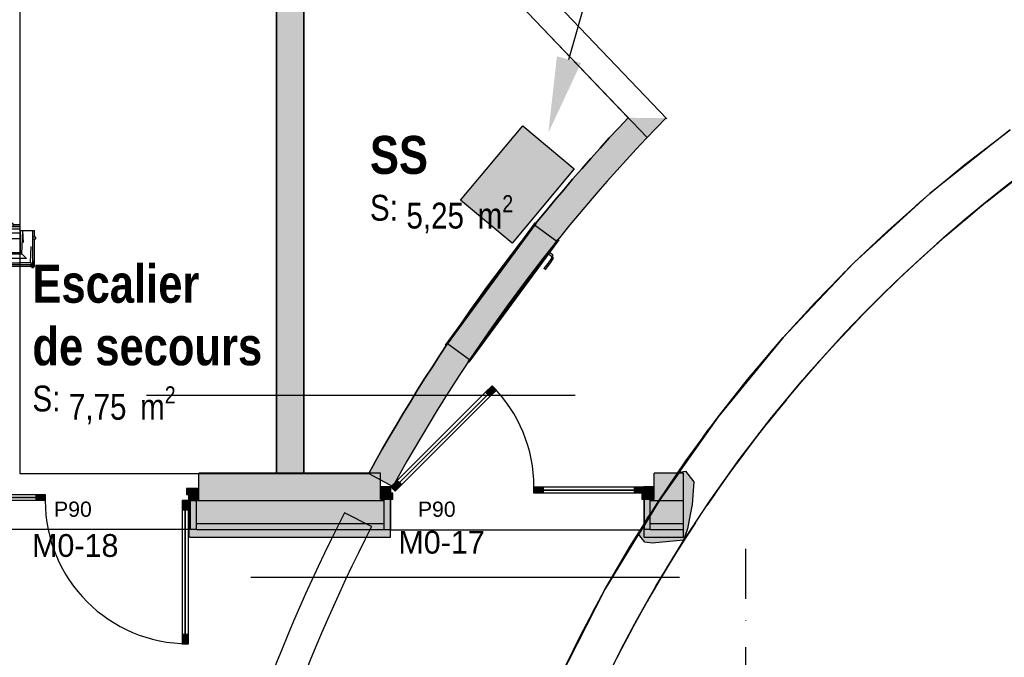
# Model space of a CAD drawing. Extents: x -24342 to 73038, y -9656 to 30949.
# Tile 21 of 118: x 741 to 1389, y -3026 to -2606. Entities that reach past the tile are written whole.
import ezdxf
from ezdxf import colors
from ezdxf.entities.mleader import LeaderData, LeaderLine
from ezdxf.enums import TextEntityAlignment as Align
from ezdxf.math import Vec2, Vec3

# ---------------------------------------------------------------- set-up
doc = ezdxf.new("R2010")
doc.units = 0
for name, pattern in [('21.0032_xref_rdc_02_pro$0$Points tirets', [670.277762, 352.777767, -176.388884, 0, -141.111112]), ('21.0032_xref_rdc_02_pro$0$Traits', [564.444447, 282.222223, -282.222223]), ('ACAD_ISO12W100', [21, 12, -3, 0, -3, 0, -3])]:
    doc.linetypes.add(name, pattern=pattern)
for name, color, linetype in [('0_XREF', 250, 'Continuous'), ('1_APPAREILLAGE', 1, 'Continuous'), ('21.0032_xref_rdc_02_pro$0$00-00 nomenclature fenetres amphi 300', 251, 'Continuous'), ('21.0032_xref_rdc_02_pro$0$02-01 File _ Axe.Construction', 251, 'Continuous'), ('21.0032_xref_rdc_02_pro$0$02-04 Mur.Construction', 251, 'Continuous'), ('21.0032_xref_rdc_02_pro$0$06-05 Texte 50ème 20ème - DCE.Texte', 251, 'Continuous'), ('21.0032_xref_rdc_02_pro$0$08-01 2D Dessin général.2D', 251, 'Continuous'), ('21.0032_xref_rdc_02_pro$0$08-01 contour hachures', 251, 'Continuous'), ('21.0032_xref_rdc_02_pro$0$A-AREA-____-OTLN.Modèle IFC', 251, 'Continuous'), ('21.0032_xref_rdc_02_pro$0$A-DOOR-____-OTLN.Modèle IFC', 251, 'Continuous'), ('21.0032_xref_rdc_02_pro$0$A-FLOR-HRAL-OTLN.Modèle IFC', 251, 'Continuous'), ('21.0032_xref_rdc_02_pro$0$A-WALL-____-OTLN.Modèle IFC', 251, 'Continuous'), ('21.0032_xref_rdc_02_pro$0$Marques de Zone ARCHICAD', 251, 'Continuous'), ('21.0032_xref_rdc_02_pro$0$Portes ARCHICAD', 251, 'Continuous')]:
    doc.layers.add(name, color=color, linetype=linetype)
doc.styles.add('21.0032_xref_rdc_02_pro$0$STYLE_GENERE_1', font='ARIALNB.TTF')
doc.styles.add('21.0032_xref_rdc_02_pro$0$STYLE_GENERE_2', font='ARIALN.TTF')
doc.styles.add('21.0032_xref_rdc_02_pro$0$STYLE_GENERE_3', font='txt')
doc.styles.add('21.0032_xref_rdc_02_pro$0$STYLE_GENERE_5', font='arial.ttf')
doc.styles.get("Standard").update_dxf_attribs({"font": 'calibri.ttf'})

# ---------------------------------------------------------------- blocks, each defined once
blk = doc.blocks.new('21.0032_xref_rdc_02_pro$0$SS_SST_36_1', base_point=(10170.4, -27100))
at = {"layer": '21.0032_xref_rdc_02_pro$0$Marques de Zone ARCHICAD', "insert": (9955.3, -27218.3), "char_height": 170, "attachment_point": 1, "style": '21.0032_xref_rdc_02_pro$0$STYLE_GENERE_2'}
blk.add_mtext('\\A1;\\pt0,100;5,25{\\H0.66x;\\S^  ;} m{\\H0.66x;\\S2^  ;}', dxfattribs=at)
at = {"layer": '21.0032_xref_rdc_02_pro$0$Marques de Zone ARCHICAD'}
for tag, height, style, p in [('DUMMY_849', 250, '21.0032_xref_rdc_02_pro$0$STYLE_GENERE_1', (10101.2, -26754.1)), ('ROOM_NAME', 250, '21.0032_xref_rdc_02_pro$0$STYLE_GENERE_1', (9715.3, -26828.1)), ('calculatedAreaCode', 170, '21.0032_xref_rdc_02_pro$0$STYLE_GENERE_2', (9715.3, -27216))]:
    blk.add_attdef(tag, text='', height=height, dxfattribs=dict(at, style=style)).set_placement(p, align=Align.TOP_LEFT)
blk = doc.blocks.new('21.0032_xref_rdc_02_pro$0$Escalier_COU_43_1', base_point=(8255, -28150.3))
at = {"layer": '21.0032_xref_rdc_02_pro$0$Marques de Zone ARCHICAD', "insert": (7733.8, -28477.1), "char_height": 170, "attachment_point": 1, "style": '21.0032_xref_rdc_02_pro$0$STYLE_GENERE_2'}
blk.add_mtext('\\A1;\\pt0,100;7,75{\\H0.66x;\\S^  ;} m{\\H0.66x;\\S2^  ;}', dxfattribs=at)
at = {"layer": '21.0032_xref_rdc_02_pro$0$Marques de Zone ARCHICAD'}
for tag, height, style, p in [('DUMMY_849', 250, '21.0032_xref_rdc_02_pro$0$STYLE_GENERE_1', (8599.7, -27598.6)), ('ROOM_NAME', 250, '21.0032_xref_rdc_02_pro$0$STYLE_GENERE_1', (7493.8, -27676.7)), ('DUMMY_850', 250, '21.0032_xref_rdc_02_pro$0$STYLE_GENERE_1', (9016.2, -28010.3)), ('zoneNameLine2', 250, '21.0032_xref_rdc_02_pro$0$STYLE_GENERE_1', (7493.8, -28088.5)), ('calculatedAreaCode', 170, '21.0032_xref_rdc_02_pro$0$STYLE_GENERE_2', (7493.8, -28472.2))]:
    blk.add_attdef(tag, text='', height=height, dxfattribs=dict(at, style=style)).set_placement(p, align=Align.TOP_LEFT)
blk = doc.blocks.new('21.0032_xref_rdc_02_pro$0$Mur_34_1', base_point=(9190, -29050))
at = {"layer": '21.0032_xref_rdc_02_pro$0$A-WALL-____-OTLN.Modèle IFC', "linetype": 'Continuous'}
blk.add_hatch(color=256, dxfattribs=at).paths.add_polyline_path([(9280, -29050), (9280, -21380), (9100, -21380), (9100, -29050)])
at = {"layer": '21.0032_xref_rdc_02_pro$0$A-WALL-____-OTLN.Modèle IFC', "linetype": 'Continuous', "flags": 128}
for points in [[(9100, -24330), (9100, -29050)], [(9280, -29050), (9280, -25150)], [(9100, -29050), (9280, -29050)]]:
    blk.add_lwpolyline(points, dxfattribs=at)
blk = doc.blocks.new('21.0032_xref_rdc_02_pro$0$Mur_47_1', base_point=(11539.4, -26709))
at = {"layer": '21.0032_xref_rdc_02_pro$0$A-WALL-____-OTLN.Modèle IFC', "linetype": 'Continuous'}
for points in [[(11414.9, -26708.9, 0.064769), (9708.1, -29050), (9866, -29136.4, -0.064566), (11539.3, -26839.3)], [(11414.9, -26708.9), (11539.3, -26839.3, -0.004076), (11664.3, -26709.5)]]:
    blk.add_hatch(color=256, dxfattribs=at).paths.add_polyline_path(points)
at = {"layer": '21.0032_xref_rdc_02_pro$0$A-WALL-____-OTLN.Modèle IFC', "linetype": 'Continuous', "flags": 128}
blk.add_lwpolyline([(9708.1, -29050), (9866, -29136.4)], dxfattribs=at)
at = {"layer": '21.0032_xref_rdc_02_pro$0$A-WALL-____-OTLN.Modèle IFC', "linetype": 'Continuous'}
for radius, start in [(11230, 136.4937), (11050, 135.60587)]:
    blk.add_arc((19560, -34440), radius, start, 151.31692, dxfattribs=at)
blk = doc.blocks.new('21.0032_xref_rdc_02_pro$0$Mur_48_1', base_point=(9637, -29355))
at = {"layer": '21.0032_xref_rdc_02_pro$0$A-WALL-____-OTLN.Modèle IFC', "linetype": 'Continuous', "flags": 128}
for points in [[(9726, -29400.6), (9548, -29309.4)], [(8350.6, -35395.1), (8549.9, -35378.1)]]:
    blk.add_lwpolyline(points, dxfattribs=at)
at = {"layer": '21.0032_xref_rdc_02_pro$0$A-WALL-____-OTLN.Modèle IFC', "linetype": 'Continuous'}
for radius in [11250, 11050]:
    blk.add_arc((19560, -34440), radius, 152.86724, 184.86993, dxfattribs=at)
blk = doc.blocks.new('21.0032_xref_rdc_02_pro$0$Mur_50_1', base_point=(10454.8, -25572.1))
at = {"layer": '21.0032_xref_rdc_02_pro$0$A-WALL-____-OTLN.Modèle IFC', "linetype": 'Continuous'}
for p, q in [((11669.4, -26714.9), (10455.5, -25442.5)), ((10325.3, -25566.7), (11539.1, -26839.1))]:
    blk.add_line(p, q, dxfattribs=at)
blk = doc.blocks.new('21.0032_xref_rdc_02_pro$0$Porte double asymétrique 24[74]_1')
at = {"layer": '21.0032_xref_rdc_02_pro$0$Portes ARCHICAD', "linetype": 'Continuous'}
for points in [[(6788, -29149.7), (6788, -29229.7), (6856, -29229.7), (6856, -29189.7), (6868, -29189.7), (6868, -29149.7)], [(8508, -29149.7), (8508, -29189.7), (8520, -29189.7), (8520, -29229.7), (8588, -29229.7), (8588, -29149.7)], [(6856, -29189.7), (6856, -29229.7), (6916, -29229.7), (6916, -29189.7)], [(7578, -29229.7), (7578, -29189.7), (7518, -29189.7), (7518, -29229.7)], [(8480, -29229.7), (8480, -29289.7), (8520, -29289.7), (8520, -29229.7)], [(8520, -30171.7), (8520, -30111.7), (8480, -30111.7), (8480, -30171.7)]]:
    blk.add_hatch(color=256, dxfattribs=at).paths.add_polyline_path(points)
for p, q in [((6788, -29149.7), (6788, -29049.7)), ((8588, -29149.7), (8588, -29049.7)), ((6788, -29149.7), (6788, -29229.7)), ((6868, -29149.7), (6788, -29149.7)), ((6788, -29229.7), (6788, -29149.7)), ((6788, -29229.7), (6788, -29149.7)), ((6868, -29189.7), (6868, -29149.7)), ((8508, -29149.7), (8508, -29189.7)), ((8588, -29149.7), (8508, -29149.7)), ((8588, -29229.7), (8588, -29149.7)), ((8588, -29229.7), (8588, -29149.7)), ((8588, -29229.7), (8588, -29149.7)), ((6856, -29229.7), (6856, -29189.7)), ((6856, -29189.7), (6868, -29189.7)), ((6856, -29189.7), (6916, -29189.7)), ((6856, -29229.7), (6856, -29189.7)), ((6916, -29189.7), (6916, -29229.7)), ((7518, -29209.7), (6916, -29209.7)), ((7518, -29229.7), (7518, -29189.7)), ((7518, -29189.7), (7578, -29189.7)), ((7578, -29189.7), (7578, -29229.7)), ((8508, -29189.7), (8520, -29189.7)), ((8520, -29189.7), (8520, -29229.7)), ((6788, -29229.7), (6856, -29229.7)), ((6853, -29229.7), (6788, -29229.7)), ((6853, -29229.7), (6788, -29229.7)), ((6853, -29379.7), (6853, -29229.7)), ((6916, -29229.7), (6856, -29229.7)), ((7578, -29229.7), (7518, -29229.7)), ((8480, -29229.7), (8480, -29289.7)), ((8520, -29229.7), (8480, -29229.7)), ((8480, -29289.7), (8520, -29289.7)), ((8500, -30111.7), (8500, -29289.7)), ((8520, -29229.7), (8588, -29229.7)), ((8520, -29289.7), (8520, -29229.7)), ((8523, -29229.7), (8588, -29229.7)), ((8523, -29229.7), (8588, -29229.7)), ((8523, -29379.7), (8523, -29229.7)), ((6853, -29419.7), (6853, -29379.7)), ((6853, -29469.7), (6853, -29419.7)), ((8523, -29419.7), (8523, -29379.7)), ((8523, -29469.7), (8523, -29419.7)), ((8520, -30111.7), (8480, -30111.7)), ((8480, -30111.7), (8480, -30171.7)), ((8520, -30171.7), (8520, -30111.7)), ((8480, -30171.7), (8520, -30171.7))]:
    blk.add_line(p, q, dxfattribs=at)
at = {"layer": '21.0032_xref_rdc_02_pro$0$Portes ARCHICAD', "linetype": 'Continuous', "flags": 128}
for points in [[(7518, -29209.7), (6916, -29209.7), (6916, -29189.7), (7518, -29189.7)], [(7518, -29229.7), (6916, -29229.7), (6916, -29209.7), (7518, -29209.7)], [(8500, -30111.7), (8500, -29289.7), (8480, -29289.7), (8480, -30111.7)], [(8520, -30111.7), (8520, -29289.7), (8500, -29289.7), (8500, -30111.7)]]:
    blk.add_lwpolyline(points, close=True, dxfattribs=at)
at = {"layer": '21.0032_xref_rdc_02_pro$0$Portes ARCHICAD', "linetype": 'Continuous'}
blk.add_arc((8520, -29229.7), 942, 180, 270, dxfattribs=at)
blk = doc.blocks.new('21.0032_xref_rdc_02_pro$0$Porte double asymétrique 24[75]_1')
at = {"layer": '21.0032_xref_rdc_02_pro$0$Portes ARCHICAD', "linetype": 'Continuous'}
for points in [[(10519.1, -28473.6), (10476.7, -28516), (10505, -28544.3), (10547.4, -28501.9)], [(9881.3, -29168), (9923.7, -29125.5), (9895.4, -29097.3), (9853, -29139.7)], [(9865, -29219.7), (9865, -29179.7), (9853, -29179.7), (9853, -29139.7), (9785, -29139.7), (9785, -29219.7)], [(10795, -29139.7), (10795, -29179.7), (10855, -29179.7), (10855, -29139.7)], [(11517, -29179.7), (11517, -29139.7), (11457, -29139.7), (11457, -29179.7)], [(11585, -29219.7), (11585, -29139.7), (11517, -29139.7), (11517, -29179.7), (11505, -29179.7), (11505, -29219.7)]]:
    blk.add_hatch(color=256, dxfattribs=at).paths.add_polyline_path(points)
for p, q in [((10519.1, -28473.6), (10476.7, -28516)), ((10505, -28544.3), (10547.4, -28501.9)), ((10547.4, -28501.9), (10519.1, -28473.6)), ((10490.8, -28530.2), (9909.6, -29111.4)), ((10476.7, -28516), (10505, -28544.3)), ((9785, -29139.7), (9785, -29049.7)), ((9895.4, -29097.3), (9853, -29139.7)), ((9923.7, -29125.5), (9895.4, -29097.3)), ((11585, -29139.7), (11585, -29049.7)), ((9853, -29139.7), (9785, -29139.7)), ((9785, -29139.7), (9785, -29219.7)), ((9785, -29219.7), (9785, -29139.7)), ((9785, -29219.7), (9785, -29139.7)), ((9853, -29179.7), (9853, -29139.7)), ((9853, -29139.7), (9881.3, -29168)), ((9881.3, -29168), (9923.7, -29125.5)), ((10795, -29139.7), (10855, -29139.7)), ((10795, -29179.7), (10795, -29139.7)), ((10855, -29139.7), (10855, -29179.7)), ((10855, -29159.7), (11457, -29159.7)), ((11457, -29179.7), (11457, -29139.7)), ((11457, -29139.7), (11517, -29139.7)), ((11585, -29139.7), (11517, -29139.7)), ((11517, -29139.7), (11517, -29179.7)), ((11517, -29139.7), (11517, -29179.7)), ((11585, -29219.7), (11585, -29139.7)), ((11585, -29219.7), (11585, -29139.7)), ((11585, -29219.7), (11585, -29139.7)), ((9785, -29219.7), (9865, -29219.7)), ((9850, -29219.7), (9785, -29219.7)), ((9850, -29219.7), (9785, -29219.7)), ((9850, -29229.7), (9850, -29219.7)), ((9865, -29179.7), (9853, -29179.7)), ((9865, -29219.7), (9865, -29179.7)), ((10855, -29179.7), (10795, -29179.7)), ((11517, -29179.7), (11457, -29179.7)), ((11517, -29179.7), (11505, -29179.7)), ((11505, -29179.7), (11505, -29219.7)), ((11505, -29219.7), (11585, -29219.7)), ((11520, -29219.7), (11585, -29219.7)), ((11520, -29219.7), (11585, -29219.7)), ((11520, -29229.7), (11520, -29219.7)), ((9850, -29379.7), (9850, -29229.7)), ((11520, -29379.7), (11520, -29229.7)), ((9850, -29419.7), (9850, -29379.7)), ((9850, -29469.7), (9850, -29419.7)), ((11520, -29419.7), (11520, -29379.7)), ((11520, -29469.7), (11520, -29419.7))]:
    blk.add_line(p, q, dxfattribs=at)
at = {"layer": '21.0032_xref_rdc_02_pro$0$Portes ARCHICAD', "linetype": 'Continuous', "flags": 128}
for points in [[(10476.7, -28516), (9895.4, -29097.3), (9909.6, -29111.4), (10490.8, -28530.2)], [(10490.8, -28530.2), (9909.6, -29111.4), (9923.7, -29125.5), (10505, -28544.3)], [(10855, -29139.7), (11457, -29139.7), (11457, -29159.7), (10855, -29159.7)], [(10855, -29159.7), (11457, -29159.7), (11457, -29179.7), (10855, -29179.7)]]:
    blk.add_lwpolyline(points, close=True, dxfattribs=at)
at = {"layer": '21.0032_xref_rdc_02_pro$0$Portes ARCHICAD', "linetype": 'Continuous'}
blk.add_arc((9853, -29139.7), 942, 0, 45, dxfattribs=at)
blk = doc.blocks.new('21.0032_xref_rdc_02_pro$0$Mur_228_1', base_point=(3002, -29049.7))
at = {"layer": '21.0032_xref_rdc_02_pro$0$02-04 Mur.Construction', "linetype": 'Continuous'}
for points in [[(8588, -29049.7), (8588, -29149.7), (8588, -29229.7), (9810, -29229.7), (9810, -29219.7), (9785, -29219.7), (9785, -29139.7), (9785, -29049.7)], [(11585, -29219.7), (11560, -29219.7), (11560, -29229.7), (11778.3, -29229.7), (11778.3, -29049.7), (11585, -29049.7), (11585, -29139.7)], [(9810, -29419.7), (9850, -29419.7), (9850, -29219.7), (9810, -29219.7)], [(11560, -29419.7), (11560, -29219.7), (11520, -29219.7), (11520, -29419.7)], [(8533, -29469.7), (8533, -29229.7), (8523, -29229.7), (8523, -29469.7)], [(8573, -29419.7), (8573, -29229.7), (8533, -29229.7), (8533, -29419.7)], [(8573, -29229.7), (8573, -29379.7), (9810, -29379.7), (9810, -29229.7), (8588, -29229.7)], [(11778.3, -29229.7), (11560, -29229.7), (11560, -29379.7), (11778.3, -29379.7)], [(8533, -29469.7), (9850, -29469.7), (9850, -29419.7), (8533, -29419.7)], [(8573, -29379.7), (8573, -29419.7), (9810, -29419.7), (9810, -29379.7)], [(11520, -29469.7), (11778.3, -29469.7), (11778.3, -29419.7), (11520, -29419.7)], [(11560, -29419.7), (11778.3, -29419.7), (11778.3, -29379.7), (11560, -29379.7)]]:
    blk.add_hatch(color=256, dxfattribs=at).paths.add_polyline_path(points)
for p, q in [((8588, -29149.7), (8588, -29049.7)), ((9785, -29139.7), (9785, -29049.7)), ((11585, -29139.7), (11585, -29049.7)), ((8588, -29229.7), (8588, -29149.7)), ((9785, -29219.7), (9785, -29139.7)), ((11585, -29219.7), (11585, -29139.7)), ((9850, -29219.7), (9785, -29219.7)), ((9810, -29219.7), (9850, -29219.7)), ((9810, -29379.7), (9810, -29219.7)), ((9850, -29219.7), (9850, -29419.7)), ((9850, -29229.7), (9850, -29219.7)), ((11560, -29219.7), (11520, -29219.7)), ((11520, -29219.7), (11520, -29419.7)), ((11520, -29229.7), (11520, -29219.7)), ((11520, -29219.7), (11585, -29219.7)), ((11560, -29379.7), (11560, -29219.7)), ((8533, -29229.7), (8523, -29229.7)), ((8523, -29229.7), (8523, -29469.7)), ((8523, -29379.7), (8523, -29229.7)), ((8523, -29229.7), (8588, -29229.7)), ((8573, -29229.7), (8533, -29229.7)), ((8533, -29229.7), (8533, -29419.7)), ((8533, -29419.7), (8533, -29229.7)), ((8573, -29379.7), (8573, -29229.7)), ((8588, -29229.7), (9810, -29229.7)), ((9850, -29379.7), (9850, -29229.7)), ((11520, -29379.7), (11520, -29229.7)), ((11560, -29229.7), (11778.3, -29229.7)), ((8523, -29419.7), (8523, -29379.7)), ((8523, -29469.7), (8523, -29419.7)), ((8573, -29419.7), (8533, -29419.7)), ((8573, -29379.7), (9810, -29379.7)), ((8573, -29419.7), (8573, -29379.7)), ((8573, -29419.7), (9810, -29419.7)), ((9810, -29419.7), (9810, -29379.7)), ((9810, -29419.7), (9850, -29419.7)), ((9850, -29419.7), (9850, -29379.7)), ((9850, -29469.7), (9850, -29419.7)), ((11520, -29419.7), (11520, -29379.7)), ((11560, -29419.7), (11520, -29419.7)), ((11520, -29469.7), (11520, -29419.7)), ((11560, -29379.7), (11778.3, -29379.7)), ((11560, -29419.7), (11560, -29379.7)), ((11560, -29419.7), (11778.3, -29419.7)), ((8533, -29469.7), (8523, -29469.7))]:
    blk.add_line(p, q, dxfattribs=at)
at = {"layer": '21.0032_xref_rdc_02_pro$0$02-04 Mur.Construction', "linetype": 'Continuous', "flags": 128}
for points in [[(9785, -29049.7), (8588, -29049.7)], [(11778.3, -29049.7), (11585, -29049.7)], [(11778.3, -29229.7), (11778.3, -29049.7)], [(11778.3, -29379.7), (11778.3, -29229.7)], [(11778.3, -29419.7), (11778.3, -29379.7)], [(11778.3, -29469.7), (11778.3, -29419.7)], [(8533, -29469.7), (9850, -29469.7)], [(11520, -29469.7), (11778.3, -29469.7)]]:
    blk.add_lwpolyline(points, dxfattribs=at)
at = {"layer": '21.0032_xref_rdc_02_pro$0$Portes ARCHICAD', "linetype": 'Continuous'}
for name in ['21.0032_xref_rdc_02_pro$0$Porte double asymétrique 24[75]_1', '21.0032_xref_rdc_02_pro$0$Porte double asymétrique 24[74]_1']:
    blk.add_blockref(name, (0, 0), dxfattribs=at)
blk = doc.blocks.new('21.0032_xref_rdc_02_pro$0$Mur 3[17]_1', base_point=(27386.9, -29306.8))
at = {"layer": '21.0032_xref_rdc_02_pro$0$A-WALL-____-OTLN.Modèle IFC', "linetype": 'Continuous'}
for p, q in [((13929.8, -26788.2), (13399.7, -27208.1)), ((13631, -27017.3), (13929.8, -26788.2)), ((13839.1, -26857.7), (13875.4, -26828.5)), ((13875.4, -26828.5), (13893.9, -26815.7)), ((13399.7, -27208.1), (13631, -27017.3)), ((13755.7, -27276.3), (14018.5, -27071.2)), ((13928.5, -27141.4), (13753.4, -27278.2)), ((13399.7, -27208.1), (12900.9, -27664.6)), ((13121.2, -27454.9), (13399.7, -27208.1)), ((13777.4, -27260.8), (13899.4, -27164.2)), ((13885.7, -27174.8), (13899.4, -27164.2)), ((13302.9, -27293.8), (13338.8, -27260.4)), ((13338.8, -27260.4), (13359.1, -27244.1)), ((13500.4, -27490.9), (13755.7, -27276.3)), ((13636.5, -27376.6), (13758.7, -27274.1)), ((13777.4, -27260.8), (13705.1, -27319.1)), ((13650.6, -27364.6), (13497.2, -27493.8)), ((13636.5, -27376.6), (13515.5, -27479.9)), ((13623.4, -27387.6), (13636.5, -27376.6)), ((12900.9, -27664.6), (13121.2, -27454.9)), ((13253.2, -27714.5), (13500.4, -27490.9)), ((13381.6, -27598.5), (13500.6, -27491)), ((13515.5, -27479.9), (13446.7, -27539.6)), ((13390.7, -27590.2), (13249, -27718.6)), ((13261.9, -27708.5), (13381.6, -27598.5)), ((13368.9, -27609.9), (13381.6, -27598.5)), ((12900.9, -27664.6), (12435.8, -28155.4)), ((12643.7, -27927.4), (12900.9, -27664.6)), ((12800.7, -27767), (12834.9, -27730)), ((12834.9, -27730), (12856.4, -27710)), ((13014.1, -27946.9), (13253.2, -27714.5)), ((13134.9, -27829.5), (13250.6, -27717.2)), ((13261.9, -27708.5), (13196.6, -27769.6)), ((13142.2, -27822.4), (13009.1, -27952.2)), ((13134.9, -27829.5), (13016.9, -27946.4)), ((13122.5, -27841.6), (13134.9, -27829.5)), ((12643.7, -27927.4), (12435.8, -28155.4)), ((12783.6, -28187.9), (13014.1, -27946.9)), ((12897, -28069.5), (12992.7, -27969.3)), ((13016.9, -27946.4), (12955.1, -28008.6)), ((12903.9, -28062.2), (12777.9, -28194.3)), ((12780.9, -28193.2), (12897, -28069.5)), ((12884.7, -28082.3), (12897, -28069.5)), ((12435.8, -28155.4), (12006.8, -28678.1)), ((12200.7, -28432.5), (12435.8, -28155.4)), ((12562, -28437), (12783.6, -28187.9)), ((12334.7, -28274.6), (12366.4, -28235)), ((12366.4, -28235), (12388.4, -28211.3)), ((12667.9, -28318), (12780.9, -28193.2)), ((12675.1, -28309.8), (12555.6, -28444.7)), ((12655.6, -28331.9), (12667.9, -28318)), ((12667.9, -28318), (12705, -28276.3)), ((12006.8, -28678.1), (12200.7, -28432.5)), ((12349.5, -28693.9), (12562, -28437)), ((12448.2, -28574.7), (12554.2, -28448.5)), ((12608.6, -28384.9), (12554.2, -28448.5)), ((12456, -28565.2), (12342.5, -28703.1)), ((12435.4, -28590.2), (12448.2, -28574.7)), ((12448.2, -28574.7), (12472.4, -28545.3)), ((12006.8, -28678.1), (11616.1, -29230)), ((11794.5, -28967.6), (12006.8, -28678.1)), ((12146.5, -28958.4), (12349.5, -28693.9)), ((12390.7, -28644.5), (12337.1, -28712)), ((11907.2, -28813.9), (11935.7, -28772.6)), ((11935.7, -28772.6), (11957.6, -28745.2)), ((12238, -28839.3), (12337.1, -28712)), ((12246.6, -28828), (12139, -28968.9)), ((12238, -28839.3), (12257.1, -28814.3)), ((12224.2, -28857.3), (12238, -28839.3)), ((11616.1, -29230), (11794.5, -28967.6)), ((11953.1, -29230), (12146.5, -28958.4)), ((12182.5, -28911.9), (12130, -28983.5)), ((12037.6, -29111.5), (12130, -28983.5)), ((12037.6, -29111.5), (12054.2, -29088)), ((12047, -29098.2), (11945.2, -29242)), ((12021.9, -29133.6), (12037.6, -29111.5)), ((11984.3, -29186.8), (11933, -29262.4)), ((11616.1, -29230), (11261.7, -29815.3)), ((11427.2, -29530.1), (11616.1, -29230)), ((11769.7, -29508.5), (11953.1, -29230)), ((11847.3, -29390.8), (11933, -29262.4)), ((11520.2, -29382.3), (11545.1, -29339.9)), ((11545.1, -29339.9), (11566.3, -29309.1)), ((11857.3, -29375.5), (11761.5, -29522)), ((11827.7, -29420.8), (11847.3, -29390.8)), ((11847.3, -29390.8), (11862.3, -29367.9)), ((11796.3, -29468.8), (11746.5, -29548.4)), ((11261.7, -29815.3), (11427.2, -29530.1)), ((11596.4, -29793.5), (11769.7, -29508.5)), ((11667.4, -29676.9), (11746.5, -29548.4)), ((11678.2, -29659.1), (11588, -29808.5)), ((11637.7, -29726.1), (11667.4, -29676.9)), ((11667.4, -29676.9), (11681.7, -29653.3)), ((11433.6, -30084.6), (11596.4, -29793.5)), ((11618.8, -29757.6), (11570.7, -29841.1)), ((11261.7, -29815.3), (10950.4, -30424.5)), ((11100.5, -30117.2), (11261.7, -29815.3)), ((11570.7, -29841.1), (11539.6, -29895.1)), ((11176.5, -29974.8), (11196.6, -29934.1)), ((11196.6, -29934.1), (11215.2, -29902.3)), ((11509.5, -29948.9), (11425.1, -30101.1)), ((11457.2, -30043.3), (11498.2, -29969.4)), ((11498.2, -29969.4), (11511.8, -29944.7)), ((11445.7, -30064.6), (11405.9, -30140.1)), ((11425.1, -30101.1), (11457.2, -30043.3)), ((11445.7, -30064.6), (11457.2, -30043.3)), ((10950.4, -30424.5), (11100.5, -30117.2)), ((11281.3, -30381.4), (11433.6, -30084.6)), ((11405.9, -30140.1), (11378.4, -30192.1))]:
    blk.add_line(p, q, dxfattribs=at)
blk = doc.blocks.new('21.0032_xref_rdc_02_pro$0$Elément Modèle 5[38]_1', base_point=(10329.6, -28359))
at = {"layer": '21.0032_xref_rdc_02_pro$0$A-DOOR-____-OTLN.Modèle IFC', "linetype": 'Continuous'}
for p, q in [((10212.9, -28205.3), (10804.3, -27398.9)), ((10808.3, -27401.8), (10216.9, -28208.2)), ((10804.3, -27398.9), (10808.3, -27401.8)), ((10799.4, -27413.9), (10944.6, -27520.4)), ((10362.1, -28314.7), (10953.5, -27508.3)), ((10957.5, -27511.3), (10366.1, -28317.7)), ((10953.5, -27508.3), (10957.5, -27511.3)), ((10888.9, -27604.8), (10907.2, -27618.2)), ((10918.3, -27611.5), (10896, -27595.1)), ((10885.2, -27667.4), (10860.7, -27700.7)), ((10870.4, -27707.8), (10898.6, -27669.4)), ((10909.6, -27634.1), (10885.2, -27667.4)), ((10898.6, -27669.4), (10922.2, -27637.2)), ((10907.2, -27618.2), (10909.6, -27634.1)), ((10922.2, -27637.2), (10918.3, -27611.5)), ((10863.9, -27703.1), (10860.7, -27700.7)), ((10867.2, -27705.5), (10863.9, -27703.1)), ((10870.4, -27707.8), (10867.2, -27705.5)), ((10216.9, -28208.2), (10212.9, -28205.3)), ((10371, -28302.6), (10225.8, -28196.2)), ((10366.1, -28317.7), (10362.1, -28314.7))]:
    blk.add_line(p, q, dxfattribs=at)
blk = doc.blocks.new('21.0032_xref_rdc_02_pro$0$Barrière 9[461]_1', base_point=(4634.6, -27695.4))
at = {"layer": '21.0032_xref_rdc_02_pro$0$A-FLOR-HRAL-OTLN.Modèle IFC', "linetype": 'Continuous'}
for p, q in [((4641.6, -27409.6), (4644.9, -27409.6)), ((4641.6, -27409.6), (4641.6, -27660.4)), ((4644.9, -27409.6), (4648.1, -27409.6)), ((4648.1, -27409.6), (4648.6, -27409.6)), ((4648.6, -27404.6), (4648.6, -27444.6)), ((4660.6, -27404.6), (4648.6, -27404.6)), ((4660.6, -27425.2), (4660.6, -27404.6)), ((4660.6, -27409.6), (4663.4, -27409.6)), ((4663.4, -27409.6), (4667.6, -27409.6)), ((4667.6, -27425.2), (4667.6, -27409.6)), ((4669.6, -27411.6), (4977.8, -27411.6)), ((4669.6, -27414.9), (4669.6, -27411.6)), ((4977.8, -27411.6), (5526.3, -27411.6)), ((4977.8, -27411.6), (4978.3, -27414.9)), ((5526.3, -27404.6), (5526.3, -27425.2)), ((5538.3, -27404.6), (5526.3, -27404.6)), ((5538.3, -27425.2), (5538.3, -27404.6)), ((5538.3, -27411.6), (6526.3, -27411.6)), ((6526.3, -27404.6), (6526.3, -27425.2)), ((6538.3, -27404.6), (6526.3, -27404.6)), ((6538.3, -27425.2), (6538.3, -27404.6)), ((6538.3, -27411.6), (7354, -27411.6)), ((7354, -27404.6), (7354, -27425.2)), ((7366, -27404.6), (7354, -27404.6)), ((7366, -27425.2), (7366, -27404.6)), ((7366, -27411.6), (7410, -27411.6)), ((7410, -27411.6), (7410, -27414.9)), ((4648.6, -27444.6), (4655.2, -27444.6)), ((4654.6, -27444.6), (4654.6, -27660.4)), ((4655.2, -27425.2), (4779, -27425.2)), ((4655.2, -27425.2), (4657.8, -27427.8)), ((4655.2, -27533.1), (4655.2, -27425.2)), ((4657.8, -27427.8), (4845.7, -27425.2)), ((4830.2, -27425.9), (4657.8, -27427.8)), ((4657.8, -27427.8), (4659, -27429)), ((4659, -27429), (4660.4, -27430.4)), ((4660.4, -27430.4), (4662.7, -27432.7)), ((4662.7, -27432.7), (4665.7, -27435.7)), ((4665.7, -27435.7), (4666.5, -27436.5)), ((4666.5, -27436.5), (4670.3, -27440.3)), ((4666.8, -27535.6), (4670.3, -27440.3)), ((4669.6, -27418.1), (4669.6, -27414.9)), ((4669.6, -27421.4), (4669.6, -27418.1)), ((4669.6, -27424.6), (4669.6, -27421.4)), ((4669.6, -27425.2), (4669.6, -27424.6)), ((4980, -27424.6), (4669.6, -27424.6)), ((4828.6, -27437), (4670.3, -27440.3)), ((4695.2, -27465.2), (4822.9, -27465.2)), ((4695.2, -27465.2), (4701.1, -27471.1)), ((4701.1, -27471.1), (4703, -27473)), ((4703, -27473), (4710.8, -27480.8)), ((4779, -27425.2), (4845.7, -27425.2)), ((4822.9, -27465.2), (4988.9, -27465.2)), ((4987, -27440.3), (4828.6, -27437)), ((4980, -27425.2), (4830.2, -27425.9)), ((4845.7, -27425.2), (4980, -27425.2)), ((4978.3, -27414.9), (4978.9, -27418.1)), ((4978.9, -27418.1), (4979.4, -27420.8)), ((4979.4, -27420.8), (4979.4, -27421.4)), ((4979.4, -27421.4), (4980, -27424.6)), ((4980, -27424.6), (4979.9, -27425.2)), ((5526.3, -27424.6), (4980, -27424.6)), ((4980, -27425.2), (6065.1, -27425.2)), ((4987, -27440.3), (6199.6, -27436.9)), ((4987, -27440.3), (4987.5, -27447)), ((4988.1, -27472.7), (4987.2, -27480.8)), ((4987.5, -27447), (4987.9, -27452.7)), ((4987.9, -27452.7), (4988, -27453.6)), ((4988, -27453.6), (4988.3, -27457.3)), ((4988.3, -27471.1), (4988.1, -27472.7)), ((4988.3, -27457.3), (4988.9, -27465.2)), ((4988.9, -27465.2), (4988.3, -27471.1)), ((6526.3, -27424.6), (5538.3, -27424.6)), ((6065.1, -27425.2), (6327.4, -27425.2)), ((6199.6, -27436.9), (7410, -27440.3)), ((6327.4, -27425.2), (7410, -27425.2)), ((6333.9, -27465.2), (7410, -27465.2)), ((7354, -27424.6), (6538.3, -27424.6)), ((7410, -27424.6), (7366, -27424.6)), ((7410, -27414.9), (7410, -27418.1)), ((7410, -27418.1), (7410, -27421.4)), ((7410, -27421.4), (7410, -27424.6)), ((7410, -27424.6), (7410, -27425.2)), ((7410, -27425.2), (7410, -27429)), ((7410, -27429), (7410, -27432.7)), ((7410, -27432.7), (7410, -27436.5)), ((7410, -27436.5), (7410, -27440.3)), ((7410, -27440.3), (7410, -27452.7)), ((7410, -27452.7), (7410, -27457.3)), ((7410, -27457.3), (7410, -27465.2)), ((7410, -27465.2), (7410, -27472.7)), ((7410, -27472.7), (7410, -27480.8)), ((7414.8, -27450), (7418.6, -27450)), ((7414.8, -27594.8), (7414.8, -27450)), ((7418.6, -27450), (7422.3, -27450)), ((7422.3, -27450), (7426.1, -27450)), ((7423.5, -27603.5), (7429.9, -27450)), ((7426.1, -27450), (7429.9, -27450)), ((7429.9, -27450), (7442.3, -27450)), ((7434, -27530.7), (7429.9, -27450)), ((7442.3, -27450), (7446.9, -27450)), ((7446.9, -27450), (7454.8, -27450)), ((7454.8, -27450), (7462.6, -27450)), ((7462.6, -27450), (7470.4, -27450)), ((7470.4, -27450), (7478.2, -27450)), ((7478.2, -27450), (7486.1, -27450)), ((7486.1, -27450), (7490.4, -27450)), ((7490.4, -27450), (7494.8, -27450)), ((7494.8, -27450), (7494.8, -27551.3)), ((7494.8, -27450), (7495.4, -27450)), ((7495.4, -27450), (7497.8, -27450)), ((7495.4, -27494), (7495.4, -27450)), ((7497.8, -27450), (7501.9, -27450)), ((7501.9, -27450), (7505.1, -27450)), ((7505.1, -27450), (7508.4, -27450)), ((7508.4, -27494), (7508.4, -27450)), ((4655.2, -27537.7), (4655.2, -27533.1)), ((4655.2, -27634.8), (4655.2, -27537.7)), ((4710.8, -27480.8), (4718.7, -27488.7)), ((4718.7, -27488.7), (4726.5, -27496.5)), ((4726.5, -27496.5), (4722, -27594.8)), ((4985.6, -27496.5), (4726.5, -27496.5)), ((4726.5, -27496.5), (4730.8, -27500.8)), ((4730.8, -27500.8), (4735.2, -27505.2)), ((4980, -27505.2), (4735.2, -27505.2)), ((4735.2, -27505.2), (4735.2, -27594.8)), ((6067.5, -27505.2), (4980, -27505.2)), ((4986.4, -27488.7), (4985.6, -27496.5)), ((4987.2, -27480.8), (4986.4, -27488.7)), ((6324.9, -27505.2), (6067.5, -27505.2)), ((7410, -27505.2), (6324.9, -27505.2)), ((7410, -27480.8), (7410, -27488.7)), ((7410, -27488.7), (7410, -27496.5)), ((7410, -27496.5), (7410, -27500.8)), ((7410, -27500.8), (7410, -27502.4)), ((7410, -27502.4), (7410, -27505.2)), ((7515.4, -27494), (7494.8, -27494)), ((7494.8, -27506), (7515.4, -27506)), ((7495.4, -27655.4), (7495.4, -27506)), ((7508.4, -27690.4), (7508.4, -27506)), ((7515.4, -27506), (7515.4, -27494)), ((4695.2, -27597.5), (4695.2, -27594.8)), ((4695.2, -27594.8), (5827.2, -27594.8)), ((4695.2, -27599.2), (4695.2, -27597.5)), ((4695.2, -27603.5), (4695.2, -27599.2)), ((4695.2, -27611.3), (4695.2, -27603.5)), ((4716, -27561.7), (4717.9, -27594.8)), ((5827.2, -27594.8), (6055.5, -27594.8)), ((6055.5, -27594.8), (7190, -27594.8)), ((7183.6, -27611.3), (7184.4, -27603.5)), ((7184.4, -27603.5), (7423.5, -27603.5)), ((7190, -27594.8), (7414.8, -27594.8)), ((7419.2, -27599.2), (7414.8, -27594.8)), ((7423.5, -27603.5), (7419.2, -27599.2)), ((7431.3, -27611.3), (7423.5, -27603.5)), ((7483.2, -27556.7), (7479.7, -27659.7)), ((7494.8, -27551.3), (7494.8, -27563.1)), ((7494.8, -27563.1), (7494.8, -27674.8)), ((4674.6, -27669.4), (4634.6, -27669.4)), ((4634.6, -27669.4), (4634.6, -27681.4)), ((4639.6, -27665.7), (4639.6, -27662.4)), ((4695.2, -27662.4), (4639.6, -27662.4)), ((4639.6, -27668.9), (4639.6, -27665.7)), ((4639.6, -27669.4), (4639.6, -27668.9)), ((4644.9, -27660.4), (4641.6, -27660.4)), ((4648.1, -27660.4), (4644.9, -27660.4)), ((4652.3, -27660.4), (4648.1, -27660.4)), ((4654.6, -27660.4), (4652.3, -27660.4)), ((4657.8, -27660.4), (4654.6, -27660.4)), ((4659.6, -27634.8), (4655.2, -27634.8)), ((4661.1, -27660.4), (4657.8, -27660.4)), ((4663.9, -27634.8), (4659.6, -27634.8)), ((4664.3, -27660.4), (4661.1, -27660.4)), ((4671.8, -27634.8), (4663.9, -27634.8)), ((4667.6, -27660.4), (4664.3, -27660.4)), ((4667.6, -27660.4), (4667.6, -27634.8)), ((4679.6, -27634.8), (4671.8, -27634.8)), ((4674.6, -27681.4), (4674.6, -27669.4)), ((4687.4, -27634.8), (4679.6, -27634.8)), ((4695.2, -27634.8), (4687.4, -27634.8)), ((4695.2, -27619.2), (4695.2, -27611.3)), ((4695.2, -27627.4), (4695.2, -27619.2)), ((4695.2, -27634.8), (4695.2, -27627.4)), ((4695.2, -27642.6), (4695.2, -27634.8)), ((5818.3, -27634.8), (4695.2, -27634.8)), ((4695.2, -27647.3), (4695.2, -27642.6)), ((4695.2, -27659.7), (4695.2, -27647.3)), ((4695.2, -27663.5), (4695.2, -27659.7)), ((5938, -27663.1), (4695.2, -27659.7)), ((4695.2, -27667.3), (4695.2, -27663.5)), ((4695.2, -27671), (4695.2, -27667.3)), ((4695.2, -27674.8), (4695.2, -27671)), ((7183, -27659.7), (5938, -27663.1)), ((7181.1, -27634.8), (7181.7, -27628.7)), ((7181.7, -27642.6), (7181.1, -27634.8)), ((7331.5, -27634.8), (7181.1, -27634.8)), ((7181.7, -27628.7), (7181.9, -27627.4)), ((7182, -27646.7), (7181.7, -27642.6)), ((7181.9, -27627.4), (7182.8, -27619.2)), ((7182.1, -27647.3), (7182, -27646.7)), ((7182.5, -27653.2), (7182.1, -27647.3)), ((7183, -27659.7), (7182.5, -27653.2)), ((7182.8, -27619.2), (7183.6, -27611.3)), ((7331.4, -27663), (7183, -27659.7)), ((7331.4, -27663), (7479.7, -27659.7)), ((7454.8, -27634.8), (7331.5, -27634.8)), ((7439.2, -27619.2), (7431.3, -27611.3)), ((7447, -27627), (7439.2, -27619.2)), ((7448.7, -27628.7), (7447, -27627)), ((7454.8, -27634.8), (7448.7, -27628.7)), ((7483.5, -27663.5), (7479.7, -27659.7)), ((7484.6, -27664.6), (7483.5, -27663.5)), ((7487.3, -27667.3), (7484.6, -27664.6)), ((7489.4, -27669.4), (7487.3, -27667.3)), ((7491, -27671), (7489.4, -27669.4)), ((7492.1, -27672.1), (7491, -27671)), ((7501.4, -27655.4), (7494.8, -27655.4)), ((7501.4, -27695.4), (7501.4, -27655.4)), ((4634.6, -27681.4), (4674.6, -27681.4)), ((4639.6, -27681.9), (4639.6, -27681.4)), ((4639.6, -27685.1), (4639.6, -27681.9)), ((4639.6, -27688.4), (4639.6, -27685.1)), ((5569, -27688.4), (4639.6, -27688.4)), ((4674.6, -27675.4), (5569, -27675.4)), ((5824.8, -27674.8), (4695.2, -27674.8)), ((5569, -27674.8), (5569, -27695.4)), ((5569, -27695.4), (5581, -27695.4)), ((5581, -27695.4), (5581, -27674.8)), ((5581, -27675.4), (6569, -27675.4)), ((6569, -27688.4), (5581, -27688.4)), ((6058, -27674.8), (5824.8, -27674.8)), ((7190, -27674.8), (6058, -27674.8)), ((6569, -27674.8), (6569, -27695.4)), ((6569, -27695.4), (6581, -27695.4)), ((6581, -27695.4), (6581, -27674.8)), ((6581, -27675.4), (7190, -27675.4)), ((7192.2, -27688.4), (6581, -27688.4)), ((7190, -27674.8), (7331.5, -27674.1)), ((7190, -27675.4), (7190.1, -27674.8)), ((7320.1, -27674.8), (7190, -27674.8)), ((7190.5, -27678.5), (7190, -27675.4)), ((7190, -27675.4), (7480.4, -27675.4)), ((7190.7, -27679.4), (7190.5, -27678.5)), ((7191.1, -27681.9), (7190.7, -27679.4)), ((7191.7, -27685.1), (7191.1, -27681.9)), ((7192.2, -27688.4), (7191.7, -27685.1)), ((7480.4, -27688.4), (7192.2, -27688.4)), ((7492.1, -27672.1), (7320.1, -27674.8)), ((7375.6, -27674.8), (7320.1, -27674.8)), ((7331.5, -27674.1), (7492.1, -27672.1)), ((7494.8, -27674.8), (7375.6, -27674.8)), ((7480.4, -27674.8), (7480.4, -27675.4)), ((7480.4, -27675.4), (7480.4, -27678.6)), ((7480.4, -27678.6), (7480.4, -27681.9)), ((7480.4, -27681.9), (7480.4, -27685.1)), ((7480.4, -27685.1), (7480.4, -27688.4)), ((7482.4, -27674.8), (7482.4, -27690.4)), ((7486.5, -27690.4), (7482.4, -27690.4)), ((7489.4, -27690.4), (7486.5, -27690.4)), ((7489.4, -27674.8), (7489.4, -27695.4)), ((7489.4, -27695.4), (7501.4, -27695.4)), ((7494.8, -27674.8), (7492.1, -27672.1)), ((7501.9, -27690.4), (7501.4, -27690.4)), ((7505.1, -27690.4), (7501.9, -27690.4)), ((7508.4, -27690.4), (7505.1, -27690.4))]:
    blk.add_line(p, q, dxfattribs=at)
blk = doc.blocks.new('21.0032_xref_rdc_02_pro$0$Marque grille standard[691]_1', base_point=(12190, -31547.1))
at = {"layer": '21.0032_xref_rdc_02_pro$0$02-01 File _ Axe.Construction', "linetype": '21.0032_xref_rdc_02_pro$0$Points tirets'}
blk.add_line((12190, -30547.1), (12190, -29547.1), dxfattribs=at)
at = {"layer": '21.0032_xref_rdc_02_pro$0$02-01 File _ Axe.Construction', "style": '21.0032_xref_rdc_02_pro$0$STYLE_GENERE_5'}
for tag, p in [('AC_MarkerText_1_1', (12190, 1137.2)), ('AC_MarkerText_1_0', (12190, -31872.1))]:
    blk.add_attdef(tag, text='', height=350, rotation=360, dxfattribs=at).set_placement(p, align=Align.TOP_CENTER)
blk = doc.blocks.new('21.0032_xref_rdc_02_pro')
at = {"layer": '21.0032_xref_rdc_02_pro$0$08-01 2D Dessin général.2D', "linetype": 'Continuous'}
blk.add_hatch(color=256, dxfattribs=at).paths.add_polyline_path([(1182.36, -2932.13), (1180.48, -2941.57), (1178.92, -2945.93), (1177.81, -2949.02), (1157.38, -2950.96), (1152.44, -2950.29), (1148.55, -2945.26), (1153.74, -2936.91), (1159.73, -2926.99), (1162.51, -2922.39), (1172.58, -2908.19), (1175.46, -2904.12), (1179.18, -2903.54), (1184.63, -2910.63), (1183.67, -2925.6)])
for p, q in [((684.6, -2941.83), (852.72, -2941.83)), ((985.09, -2942.1), (1150.52, -2942.1))]:
    blk.add_line(p, q, dxfattribs=at)
at = {"layer": '21.0032_xref_rdc_02_pro$0$08-01 2D Dessin général.2D', "linetype": 'Continuous', "flags": 128}
blk.add_lwpolyline([(1182.36, -2932.13), (1180.48, -2941.57), (1178.92, -2945.93), (1177.81, -2949.02), (1157.38, -2950.96), (1152.44, -2950.29), (1148.55, -2945.26), (1153.74, -2936.91), (1159.73, -2926.99), (1162.51, -2922.39), (1172.58, -2908.19), (1175.46, -2904.12), (1179.18, -2903.54), (1184.63, -2910.63), (1183.67, -2925.6)], close=True, dxfattribs=at)
at = {"layer": '21.0032_xref_rdc_02_pro$0$08-01 contour hachures', "linetype": '21.0032_xref_rdc_02_pro$0$Traits', "flags": 128}
blk.add_lwpolyline([(259.96, -2853.44), (1221.96, -2853.44), (1221.96, -2973.65), (259.96, -2973.65)], close=True, dxfattribs=at)
at = {"layer": '21.0032_xref_rdc_02_pro$0$A-AREA-____-OTLN.Modèle IFC', "linetype": 'Continuous', "flags": 128}
blk.add_lwpolyline([(910, -2905), (910, -2506), (910, -2433), (755, -2433), (755, -2596), (741, -2596), (741, -2905), (859, -2905)], close=True, dxfattribs=at)
for points in [[(928, -2515), (928, -2905), (970.81, -2905, -0.064769), (1141.49, -2670.89), (1033, -2557.17, -0.011689), (1075.46, -2515)], [(2753.65, -2928), (2720.09, -2928, 0.243428), (1976, -2522.22, -0.999999), (1936, -2522.22, 0.018837), (1866.68, -2526.34, 0.045559), (1701.96, -2557.69, 0.328606), (1034.22, -3424, -0.414214), (1054.22, -3444, -0.414214), (1034.22, -3464, 0.401562), (1936, -4365.78, -0.999999), (1976, -4365.78, 0.027214), (2076, -4358.16), (2076, -4527.37, 0.38226), (3046, -3444), (3046, -3171), (2983.5, -3171), (2983.5, -3133), (3011.5, -3133), (3011.5, -2943), (2940.9, -2943, 0.047883), (2827.62, -2764.8), (2705.57, -2860.35, -0.021851)]]:
    blk.add_lwpolyline(points, format="xyb", close=True, dxfattribs=at)
at = {"layer": '21.0032_xref_rdc_02_pro$0$02-01 File _ Axe.Construction', "linetype": 'Continuous', "xscale": 0.1, "yscale": 0.1, "zscale": 0.1}
blk.add_blockref('21.0032_xref_rdc_02_pro$0$Marque grille standard[691]_1', (1219, -3154.71), dxfattribs=at)
at = {"layer": '21.0032_xref_rdc_02_pro$0$02-04 Mur.Construction', "xscale": 0.1, "yscale": 0.1, "zscale": 0.1}
blk.add_blockref('21.0032_xref_rdc_02_pro$0$Mur_228_1', (300.2, -2904.97), dxfattribs=at)
at = {"layer": '21.0032_xref_rdc_02_pro$0$A-AREA-____-OTLN.Modèle IFC', "linetype": 'Continuous', "xscale": 0.1, "yscale": 0.1, "zscale": 0.1}
for name, p, values in [('21.0032_xref_rdc_02_pro$0$SS_SST_36_1', (1017.04, -2710), {'ROOM_NAME': 'SS', 'calculatedAreaCode': 'S: '}), ('21.0032_xref_rdc_02_pro$0$Escalier_COU_43_1', (825.5, -2815.03), {'ROOM_NAME': 'Escalier', 'zoneNameLine2': 'de secours', 'calculatedAreaCode': 'S: '})]:
    blk.add_blockref(name, p, dxfattribs=at).add_auto_attribs(values)
at = {"layer": '21.0032_xref_rdc_02_pro$0$A-DOOR-____-OTLN.Modèle IFC', "linetype": 'Continuous', "xscale": 0.1, "yscale": 0.1, "zscale": 0.1}
blk.add_blockref('21.0032_xref_rdc_02_pro$0$Elément Modèle 5[38]_1', (1032.96, -2835.9), dxfattribs=at)
at = {"layer": '21.0032_xref_rdc_02_pro$0$A-FLOR-HRAL-OTLN.Modèle IFC', "linetype": 'Continuous', "xscale": 0.1, "yscale": 0.1, "zscale": 0.1}
blk.add_blockref('21.0032_xref_rdc_02_pro$0$Barrière 9[461]_1', (463.46, -2769.54), dxfattribs=at)
at = {"layer": '21.0032_xref_rdc_02_pro$0$A-WALL-____-OTLN.Modèle IFC', "xscale": 0.1, "yscale": 0.1, "zscale": 0.1}
for name, p in [('21.0032_xref_rdc_02_pro$0$Mur_34_1', (919, -2905)), ('21.0032_xref_rdc_02_pro$0$Mur_50_1', (1045.48, -2557.21)), ('21.0032_xref_rdc_02_pro$0$Mur_47_1', (1153.94, -2670.9)), ('21.0032_xref_rdc_02_pro$0$Mur_48_1', (963.7, -2935.5))]:
    blk.add_blockref(name, p, dxfattribs=at)
at = {"layer": '21.0032_xref_rdc_02_pro$0$A-WALL-____-OTLN.Modèle IFC', "linetype": 'Continuous', "xscale": 0.1, "yscale": 0.1, "zscale": 0.1}
blk.add_blockref('21.0032_xref_rdc_02_pro$0$Mur 3[17]_1', (2738.69, -2930.68), dxfattribs=at)
at = {"layer": '21.0032_xref_rdc_02_pro$0$00-00 nomenclature fenetres amphi 300', "linetype": 'Continuous', "char_height": 15, "attachment_point": 5, "style": '21.0032_xref_rdc_02_pro$0$STYLE_GENERE_3'}
for s, insert in [('\\A1;M0-18', (777.57, -2952.62)), ('\\A1;M0-17', (1018.67, -2950.47))]:
    blk.add_mtext(s, dxfattribs=dict(at, insert=insert))
at = {"layer": '21.0032_xref_rdc_02_pro$0$06-05 Texte 50ème 20ème - DCE.Texte', "linetype": 'Continuous', "char_height": 10, "attachment_point": 5, "style": '21.0032_xref_rdc_02_pro$0$STYLE_GENERE_5'}
for insert in [(776.03, -2928.68), (1015.51, -2928.68)]:
    blk.add_mtext('\\A1;P90', dxfattribs=dict(at, insert=insert))

msp = doc.modelspace()

# ---------------------------------------------------------------- block references
at = {"layer": '0_XREF', "linetype": 'ACAD_ISO12W100'}
msp.add_blockref('21.0032_xref_rdc_02_pro', (0, 0), dxfattribs=at)

# ---------------------------------------------------------------- next in the draw order: leaders
at = {"layer": '1_APPAREILLAGE'}
ml = msp.add_multileader_mtext('Standard', dxfattribs=at)
ml.set_content('BORNIER EN ATTENTE POUR GTB', color=256)
ml.set_leader_properties()
ml.build(insert=Vec2(0, 0))
ml.multileader.update_dxf_attribs({"text_left_attachment_type": 2, "text_right_attachment_type": 2, "dogleg_length": 0.36, "arrow_head_size": 50})
ctx = ml.context
ctx.base_point, ctx.char_height, ctx.arrow_head_size, ctx.plane_origin = Vec3(1233.43, -2319.02), 50, 50, Vec3(407.57, -2017.05)
ctx.left_attachment, ctx.right_attachment = 2, 2
notes = []
notes.append((ctx, [(1, (1, 1, 0), (1190.57, -2319.02), (1, 0), 42.86, [(0, [(1088.98, -2680.7)], 0, [])])]))
ctx.mtext.insert, ctx.mtext.flow_direction = Vec3(1235.43, -2293.4), 5
ctx.mtext.has_bg_fill, ctx.mtext.bg_color, ctx.mtext.bg_scale_factor, ctx.mtext.bg_transparency, ctx.mtext.use_window_bg_color = 1, -1027028792, 1.5, 0, 1
for ctx, leaders in notes:
    for number, flags, end, landing, length, lines in leaders:
        leader = LeaderData()
        leader.index, (leader.has_last_leader_line, leader.has_dogleg_vector, leader.attachment_direction) = number, flags
        leader.last_leader_point, leader.dogleg_vector, leader.dogleg_length = Vec3(end), Vec3(landing), length
        for number, points, colour, breaks in lines:
            line = LeaderLine()
            line.index, line.vertices, line.color, line.breaks = number, Vec3.list(points), colors.encode_raw_color(colour), breaks
            leader.lines.append(line)
        ctx.leaders.append(leader)

# ---------------------------------------------------------------- next in the draw order: hatches: boundary and pattern name
h = msp.add_hatch(color=256, dxfattribs=at)
h.dxf.hatch_style = 1
h.paths.add_polyline_path([(1072.09, -2676.16), (1105.96, -2704.42), (1065.05, -2753.47), (1031.17, -2725.21)])

# ---------------------------------------------------------------- next in the draw order: linework, layer by layer
msp.add_lwpolyline([(1072.09, -2676.16), (1105.96, -2704.42), (1065.05, -2753.47), (1031.17, -2725.21)], close=True, dxfattribs=at)

doc.saveas('drawing.dxf')
